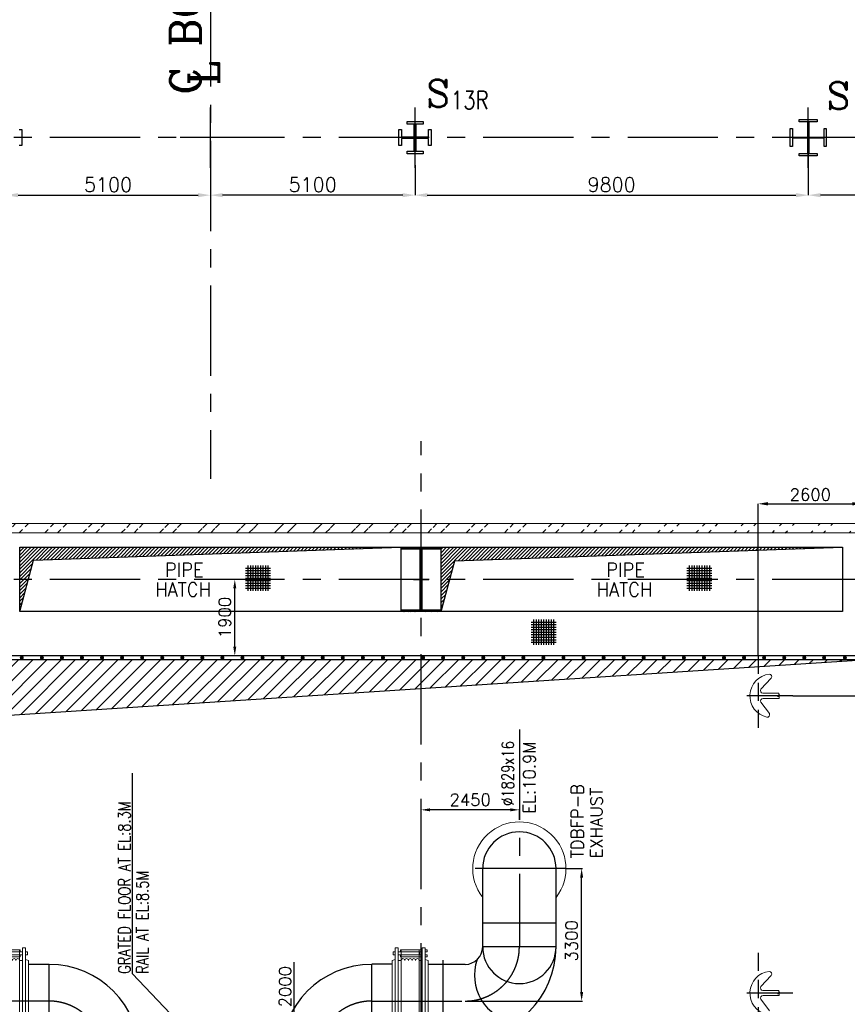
# Model space of a CAD drawing. Header units: inches. Extents: x 0 to 1544102, y 0 to 23144100.
# Tile 86 of 184: x 228834 to 249459, y 143504 to 168022. Entities that reach past the tile are written whole.
import ezdxf

# ---------------------------------------------------------------- set-up
doc = ezdxf.new("R2010")
doc.units = ezdxf.units.IN
doc.header["$LTSCALE"] = 1800
doc.header["$MEASUREMENT"] = 0
for name, pattern in [('CENTER', [2, 1.25, -0.25, 0.25, -0.25]), ('GTDASH', [12, 8, -4]), ('HIDDEN', [0.375, 0.25, -0.125])]:
    doc.linetypes.add(name, pattern=pattern)
doc.layers.get('0').update_dxf_attribs({"color": 253})
for name, color, linetype in [('1_01_STEEL_TIER1', 7, 'Continuous'), ('CEN', 2, 'CENTER'), ('CEN_1', 8, 'CENTER'), ('COL', 1, 'Continuous'), ('GRID', 251, 'CENTER'), ('OPENING', 40, 'Continuous'), ('PIPE', 5, 'Continuous'), ('STEEL', 231, 'Continuous')]:
    doc.layers.add(name, color=color, linetype=linetype)
for name, color, linetype, lineweight in [('DIM', 4, 'Continuous', 18), ('EQUIP', 8, 'Continuous', 9), ('TEXT', 3, 'Continuous', 18), ('WALL', 6, 'Continuous', 18)]:
    doc.layers.add(name, color=color, linetype=linetype, lineweight=lineweight)
doc.styles.add('C4', font='COMPLEX', dxfattribs={"width": 0.75, "height": 625})
doc.styles.add('ROMANC', font='ROMANC.SHX')
doc.styles.add('ROMANS', font='romans.shx')
doc.styles.add('S3', font='simplex.shx', dxfattribs={"width": 0.75, "height": 320})
doc.dimstyles.new('MAIN', dxfattribs={"dimtxt": 300, "dimasz": 225, "dimexe": 20, "dimexo": 20, "dimgap": 100, "dimtad": 1, "dimdec": 0, "dimzin": 0, "dimdsep": 46, "dimtxsty": 'ROMANS', "dimcen": 0.09, "dimclrd": 256, "dimclre": 9, "dimclrt": 256, "dimadec": 0, "dimazin": 0, "dimtfac": 1, "dimtdec": 0, "dimtofl": 0, "dimtmove": 0, "dimatfit": 3, "dimfxl": 0.18, "dimtolj": 1, "dimtzin": 0, "dimarcsym": 0})
doc.dimstyles.new('STANDARD1', dxfattribs={"dimtxt": 300, "dimasz": 250, "dimexe": 0, "dimexo": 0, "dimgap": 80, "dimtad": 1, "dimdec": 0, "dimzin": 0, "dimdsep": 46, "dimtxsty": 'ROMANS', "dimcen": 0, "dimclrd": 4, "dimclre": 4, "dimclrt": 4, "dimadec": 0, "dimazin": 0, "dimtfac": 0.09, "dimtdec": 0, "dimtix": 1, "dimtofl": 0, "dimtmove": 0, "dimatfit": 3, "dimfxl": 1, "dimtolj": 1, "dimtzin": 0, "dimarcsym": 0})
doc.dimstyles.new('USER175', dxfattribs={"dimscale": 175, "dimtxt": 2, "dimasz": 1.75, "dimexe": 0, "dimexo": 0, "dimgap": 0.5, "dimtad": 1, "dimdec": 0, "dimzin": 0, "dimdsep": 46, "dimtxsty": 'ROMANS', "dimcen": 0, "dimclrd": 4, "dimclre": 4, "dimclrt": 4, "dimadec": 0, "dimazin": 0, "dimtfac": 0.09, "dimtdec": 0, "dimtix": 1, "dimtofl": 0, "dimtmove": 0, "dimatfit": 3, "dimfxl": 1, "dimtolj": 1, "dimtzin": 0, "dimarcsym": 0})

# ---------------------------------------------------------------- blocks, each defined once
blk = doc.blocks.new('C-ROW COLUMN')
at = {"layer": 'COL'}
h = blk.add_hatch(dxfattribs=at)
h.set_pattern_fill('ANSI31', color=256, scale=200, style=0)
h.set_pattern_definition([(45, (-1315.907, -6.545), (-17.6776695, 17.6776695), [])])
h.paths.add_polyline_path([(77950, 120865), (76960, 120865), (76960, 120820), (77950, 120820)])
h.paths.add_polyline_path([(77478, 120820), (77433, 120820), (77433, 119310), (77478, 119310)])
h.paths.add_polyline_path([(77950, 119310), (76960, 119310), (76960, 119265), (77950, 119265)])
at = {"layer": 'CEN'}
for p, q in [((77455, 119265), (77455, 120865)), ((77264, 120065), (77647, 120065))]:
    blk.add_line(p, q, dxfattribs=at)
at = {"layer": 'COL'}
for points in [[(76960, 120865), (77950, 120865), (77950, 120820), (76960, 120820)], [(77433, 120820), (77478, 120820), (77478, 119310), (77433, 119310)], [(76960, 119310), (77950, 119310), (77950, 119265), (76960, 119265)]]:
    blk.add_lwpolyline(points, close=True, dxfattribs=at)
blk = doc.blocks.new('*D38')
at = {"layer": 'DIM', "color": 4, "lineweight": -2, "transparency": 16777216}
for p, q in [((235678, 143085), (235678, 144552)), ((235801, 143085), (235678, 143085)), ((235678, 141335), (235678, 142835)), ((235801, 141085), (235678, 141085))]:
    blk.add_line(p, q, dxfattribs=at)
at = {"layer": 'DIM', "color": 4, "transparency": 16777216}
for points in [[(235637, 142835), (235720, 142835), (235678, 143085)], [(235637, 141335), (235720, 141335), (235678, 141085)]]:
    blk.add_solid(points, dxfattribs=at)
at = {"layer": 'DIM', "color": 4, "transparency": 16777216, "insert": (235448, 143943), "char_height": 300, "attachment_point": 5, "rotation": 90, "style": 'ROMANS'}
blk.add_mtext('\\A1;2000', dxfattribs=at)
blk = doc.blocks.new('*D318')
at = {"layer": 'DIM', "color": 4, "lineweight": -2, "transparency": 16777216}
for p, q in [((233586, 164802), (233586, 163652)), ((228486, 164402), (228486, 163652)), ((228792, 163652), (233280, 163652))]:
    blk.add_line(p, q, dxfattribs=at)
at = {"layer": 'DIM', "color": 4, "transparency": 16777216}
for points in [[(228792, 163703), (228792, 163601), (228486, 163652)], [(233280, 163703), (233280, 163601), (233586, 163652)]]:
    blk.add_solid(points, dxfattribs=at)
at = {"layer": 'DIM', "color": 4, "transparency": 16777216, "insert": (231036, 163914), "char_height": 350, "attachment_point": 5, "style": 'ROMANS'}
blk.add_mtext('\\A1;5100', dxfattribs=at)
blk = doc.blocks.new('*D323')
at = {"layer": 'DIM', "color": 4, "lineweight": -2, "transparency": 16777216}
for p, q in [((233586, 164802), (233586, 163652)), ((238686, 164402), (238686, 163652)), ((238380, 163652), (233892, 163652))]:
    blk.add_line(p, q, dxfattribs=at)
at = {"layer": 'DIM', "color": 4, "transparency": 16777216}
for points in [[(233892, 163703), (233892, 163601), (233586, 163652)], [(238380, 163703), (238380, 163601), (238686, 163652)]]:
    blk.add_solid(points, dxfattribs=at)
at = {"layer": 'DIM', "color": 4, "transparency": 16777216, "insert": (236136, 163914), "char_height": 350, "attachment_point": 5, "style": 'ROMANS'}
blk.add_mtext('\\A1;5100', dxfattribs=at)
blk = doc.blocks.new('*D324')
at = {"layer": 'DIM', "color": 4, "lineweight": -2, "transparency": 16777216}
for p, q in [((248486, 165170), (248486, 163652)), ((238686, 164402), (238686, 163652)), ((238992, 163652), (248180, 163652))]:
    blk.add_line(p, q, dxfattribs=at)
at = {"layer": 'DIM', "color": 4, "transparency": 16777216}
for points in [[(238992, 163703), (238992, 163601), (238686, 163652)], [(248180, 163703), (248180, 163601), (248486, 163652)]]:
    blk.add_solid(points, dxfattribs=at)
at = {"layer": 'DIM', "color": 4, "transparency": 16777216, "insert": (243586, 163914), "char_height": 350, "attachment_point": 5, "style": 'ROMANS'}
blk.add_mtext('\\A1;9800', dxfattribs=at)
blk = doc.blocks.new('*D325')
at = {"layer": 'DIM', "color": 4, "lineweight": -2, "transparency": 16777216}
for p, q in [((248486, 165170), (248486, 163652)), ((260486, 164229), (260486, 163652)), ((260180, 163652), (248792, 163652))]:
    blk.add_line(p, q, dxfattribs=at)
at = {"layer": 'DIM', "color": 4, "transparency": 16777216}
for points in [[(248792, 163703), (248792, 163601), (248486, 163652)], [(260180, 163703), (260180, 163601), (260486, 163652)]]:
    blk.add_solid(points, dxfattribs=at)
at = {"layer": 'DIM', "color": 4, "transparency": 16777216, "insert": (254486, 163914), "char_height": 350, "attachment_point": 5, "style": 'ROMANS'}
blk.add_mtext('\\A1;12000', dxfattribs=at)
blk = doc.blocks.new('*D486')
at = {"layer": 'DIM', "color": 4, "lineweight": -2, "transparency": 16777216}
for p, q in [((140108, 98028), (140314, 98028)), ((140314, 95378), (140314, 97778)), ((137359, 95128), (140314, 95128))]:
    blk.add_line(p, q, dxfattribs=at)
at = {"layer": 'DIM', "color": 4, "transparency": 16777216}
for points in [[(140273, 97778), (140356, 97778), (140314, 98028)], [(140273, 95378), (140356, 95378), (140314, 95128)]]:
    blk.add_solid(points, dxfattribs=at)
at = {"layer": 'DIM', "color": 4, "transparency": 16777216, "insert": (140084, 96578), "char_height": 300, "attachment_point": 5, "rotation": 90, "style": 'ROMANS'}
blk.add_mtext('\\A1;2900', dxfattribs=at)
blk = doc.blocks.new('*D487')
at = {"layer": 'DIM', "color": 4, "lineweight": -2, "transparency": 16777216}
for p, q in [((136494, 96128), (136494, 99910)), ((136744, 99910), (138844, 99910)), ((139094, 99393), (139094, 99910))]:
    blk.add_line(p, q, dxfattribs=at)
at = {"layer": 'DIM', "color": 4, "transparency": 16777216}
for points in [[(136744, 99952), (136744, 99869), (136494, 99910)], [(138844, 99952), (138844, 99869), (139094, 99910)]]:
    blk.add_solid(points, dxfattribs=at)
at = {"layer": 'DIM', "color": 4, "transparency": 16777216, "insert": (137794, 100140), "char_height": 300, "attachment_point": 5, "style": 'ROMANS'}
blk.add_mtext('\\A1;2600', dxfattribs=at)
blk = doc.blocks.new('A$C488D3A92')
at = {"layer": 'DIM', "color": 1}
for p, q in [((-1075, 1225), (-1075, 1275)), ((-1075, 1275), (-1025, 1275)), ((-1025, 0), (-1025, 1325)), ((-1025, 1325), (-950, 1325)), ((-950, 0), (-950, 1325)), ((-950, 1275), (-360, 1275)), ((-360, 1225), (-360, 1275)), ((-1100, 1013), (-1025, 1032)), ((-1100, 0), (-1100, 1013)), ((-1075, 1225), (-1025, 1225)), ((-1075, 1100), (-1075, 1150)), ((-1075, 1150), (-1025, 1150)), ((-1075, 1100), (-1025, 1100)), ((-950, 1225), (-360, 1225)), ((-950, 1150), (-725, 1150)), ((-950, 1100), (-725, 1100)), ((-950, 1013), (-725, 1013)), ((-875, 0), (-875, 1013)), ((-725, 0), (-725, 1225)), ((-375, 0), (-375, 1225)), ((-375, 1013), (-50, 1013)), ((-125, 150), (-125, 1013)), ((-50, 0), (-50, 1150)), ((-50, 1150), (25, 1150)), ((25, 0), (25, 1150)), ((100, 1013), (25, 1032)), ((100, 0), (100, 1013)), ((-1100, 0), (-1100, -1013)), ((-1025, 0), (-1025, -1325)), ((-950, 0), (-950, -1325)), ((-875, 0), (-875, -1013)), ((-725, 150), (-50, 150)), ((-725, 0), (-725, -1225)), ((-375, 0), (-375, -1225)), ((-50, 0), (-50, -1150)), ((25, 0), (25, -1150)), ((100, 0), (100, -1013)), ((-725, -150), (-50, -150)), ((-125, -150), (-125, -1013)), ((-1100, -1013), (-1025, -1032)), ((-1075, -1100), (-1075, -1150)), ((-1075, -1100), (-1025, -1100)), ((-1075, -1150), (-1025, -1150)), ((-1075, -1225), (-1075, -1275)), ((-1075, -1225), (-1025, -1225)), ((-950, -1013), (-725, -1013)), ((-950, -1100), (-725, -1100)), ((-950, -1150), (-725, -1150)), ((-950, -1225), (-360, -1225)), ((-375, -1013), (-50, -1013)), ((-360, -1225), (-360, -1275)), ((-50, -1150), (25, -1150)), ((100, -1013), (25, -1032)), ((-1075, -1275), (-1025, -1275)), ((-1025, -1325), (-950, -1325)), ((-950, -1275), (-360, -1275))]:
    blk.add_line(p, q, dxfattribs=at)
at = {"layer": 'DIM', "color": 2}
blk.add_line((-1100, 0), (100, 0), dxfattribs=at)
at = {"layer": 'DIM', "color": 1}
for radius in [100, 50]:
    blk.add_circle((-550, 0), radius, dxfattribs=at)
blk = doc.blocks.new('A$C75F90098')
at = {"layer": 'CEN'}
for p, q in [((0, 947), (0, 33)), ((1645, 490), (-1120, 490))]:
    blk.add_line(p, q, dxfattribs=at)
at = {"layer": 'TEXT', "color": 1}
for p, q in [((1172, 990), (1251, 990)), ((1172, 990), (1172, 190)), ((1438, 990), (1251, 990)), ((1438, 190), (1438, 990)), ((-1120, 640), (-1120, 340)), ((-915, 640), (-1120, 640)), ((1045, 650), (1172, 650)), ((1499, 650), (1438, 650)), ((-915, 340), (-1120, 340)), ((1045, 330), (1172, 330)), ((1503, 334), (1438, 334)), ((1172, 190), (1231, 190)), ((1231, 190), (1438, 190))]:
    blk.add_line(p, q, dxfattribs=at)
at = {"layer": 'TEXT', "color": 1, "flags": 128}
for points in [[(1251, 1244), (1105, 1244), (1095, 1241), (1088, 1234), (1085, 1224), (1088, 1214), (1095, 1207), (1105, 1204), (1251, 1204)], [(1251, 1244), (1266, 1244)], [(1266, 1244), (1505, 1244), (1515, 1241), (1522, 1234), (1525, 1224), (1522, 1214), (1515, 1207), (1505, 1204), (1266, 1204)], [(1251, 1204), (1266, 1204)], [(1272, 990), (1272, 1204)], [(1338, 990), (1338, 1204)], [(-397, 947), (-915, 947), (-54, 515), (-55, 513), (-60, 490), (-55, 467), (-54, 465), (-915, 33), (914, 33), (171, 410), (900, 410)], [(900, 570), (171, 570), (914, 947), (-397, 947)], [(1045, 223), (1045, 757), (927, 757), (927, 223), (1045, 223)], [(-53, 515), (-53, 515), (-54, 515)], [(13, 515), (11, 515), (6, 515), (0, 515), (-6, 515), (-11, 515), (-16, 515), (-22, 515), (-23, 515), (-27, 515), (-31, 515), (-35, 515), (-40, 515), (-42, 515), (-43, 515), (-46, 515), (-47, 515), (-48, 515), (-50, 515), (-52, 515)], [(171, 570), (164, 567), (160, 566), (151, 562), (135, 556), (130, 555), (117, 550), (100, 544), (86, 540), (77, 537), (73, 536), (60, 532), (50, 530), (40, 528), (31, 526), (23, 525), (15, 524), (13, 524), (13, 456), (15, 456), (23, 455), (31, 454), (40, 452), (50, 450), (60, 448), (73, 444), (77, 443), (86, 440), (100, 436), (117, 430), (130, 425), (135, 424), (151, 418), (160, 414), (164, 413), (171, 410)], [(927, 330), (900, 330), (900, 650), (927, 650)], [(1499, 650), (1503, 646)], [(1503, 646), (1499, 650)], [(1504, 646), (1517, 635), (1519, 634), (1538, 619), (1545, 615), (1565, 599), (1589, 590), (1598, 584), (1632, 577), (1645, 579)], [(1578, 594), (1565, 599), (1545, 615), (1538, 619), (1519, 634), (1517, 635), (1504, 646)], [(1645, 401), (1645, 579), (1645, 401), (1632, 403), (1598, 396), (1589, 390), (1565, 381), (1545, 365), (1538, 361), (1519, 346), (1517, 345), (1504, 334)], [(1578, 386), (1589, 390), (1598, 396), (1632, 403), (1645, 401), (1645, 579), (1632, 577), (1598, 584), (1589, 590), (1578, 594)], [(-54, 465), (-53, 465), (-53, 465)], [(-52, 465), (-50, 465), (-48, 465), (-47, 465), (-46, 465), (-43, 465), (-42, 465), (-40, 465), (-35, 465), (-31, 465), (-27, 465), (-23, 465), (-22, 465), (-16, 465), (-11, 465), (-6, 465), (0, 465), (6, 465), (11, 465), (13, 465)], [(1503, 334), (1499, 330)], [(1499, 330), (1503, 334)], [(1504, 334), (1517, 345), (1519, 346), (1538, 361), (1545, 365), (1565, 381), (1578, 386)]]:
    blk.add_lwpolyline(points, dxfattribs=at)
at = {"layer": 'TEXT', "color": 1, "linetype": 'GTDASH', "flags": 128}
for points in [[(1344, 1204), (1105, 1204), (1115, 1207), (1122, 1214), (1125, 1224), (1122, 1234), (1115, 1241), (1105, 1244), (1505, 1244), (1495, 1241), (1488, 1234), (1485, 1224), (1488, 1214), (1495, 1207), (1505, 1204), (1344, 1204)], [(1438, 990), (1172, 990)], [(1272, 1204), (1272, 1224), (1338, 1224), (1338, 1204)], [(1338, 1224), (1272, 1224)], [(1338, 990), (1338, 898), (1272, 898), (1272, 990)], [(1045, 757), (1045, 223), (927, 223), (927, 757), (1045, 757)], [(1338, 898), (1272, 898)], [(-54, 515), (-53, 515), (-53, 515)], [(-52, 515), (-50, 515), (-48, 515), (-47, 515), (-46, 515), (-43, 515), (-42, 515), (-40, 515), (-35, 515), (-31, 515), (-27, 515), (-23, 515), (-22, 515), (-16, 515), (-11, 515), (-6, 515), (0, 515), (6, 515), (11, 515), (13, 515), (13, 524)], [(13, 515), (13, 465), (11, 465), (6, 465), (0, 465), (-6, 465), (-11, 465), (-16, 465), (-22, 465), (-23, 465), (-27, 465), (-31, 465), (-35, 465), (-40, 465), (-42, 465), (-43, 465), (-46, 465), (-47, 465), (-48, 465), (-50, 465), (-52, 465)], [(13, 465), (13, 456), (13, 524), (15, 524), (23, 525), (31, 526), (40, 528), (50, 530), (60, 532), (73, 536), (77, 537), (86, 540), (100, 544), (117, 550), (130, 555), (135, 556), (151, 562), (160, 566), (164, 567), (171, 570)], [(900, 650), (900, 330)], [(900, 570), (900, 410)], [(900, 410), (900, 570)], [(927, 330), (927, 650)], [(927, 650), (927, 330)], [(1045, 650), (1045, 330)], [(1045, 330), (1045, 650)], [(1645, 401), (1645, 579)], [(-53, 465), (-53, 465), (-54, 465)], [(171, 410), (164, 413), (160, 414), (151, 418), (135, 424), (130, 425), (117, 430), (100, 436), (86, 440), (77, 443), (73, 444), (60, 448), (50, 450), (40, 452), (31, 454), (23, 455), (15, 456), (13, 456)], [(1172, 190), (1438, 190)]]:
    blk.add_lwpolyline(points, dxfattribs=at)
at = {"layer": 'TEXT', "color": 1, "flags": 128}
blk.add_lwpolyline([(-915, 33), (914, 33), (914, 947), (-915, 947)], close=True, dxfattribs=at)
blk = doc.blocks.new('A$C57677B11')
at = {"layer": 'DIM', "color": 1}
for p, q in [((-875, 1225), (-875, 1275)), ((-875, 1275), (-825, 1275)), ((-825, 1325), (-750, 1325)), ((-825, 0), (-825, 1325)), ((-750, 0), (-750, 1325)), ((-750, 1275), (-210, 1275)), ((-675, 1013), (-675, 1275)), ((-225, 1013), (-225, 1275)), ((-210, 1225), (-210, 1275)), ((-150, 1325), (-75, 1325)), ((-150, 0), (-150, 1325)), ((-75, 0), (-75, 1325)), ((-900, 1013), (-825, 1032)), ((-900, 0), (-900, 1013)), ((-875, 1225), (-825, 1225)), ((-875, 1100), (-875, 1150)), ((-875, 1150), (-825, 1150)), ((-875, 1100), (-825, 1100)), ((-750, 1225), (-150, 1225)), ((-750, 1150), (-150, 1150)), ((-750, 1100), (-210, 1100)), ((-750, 1013), (-675, 1013)), ((-685, 1150), (-685, 1225)), ((-675, 0), (-675, 1013)), ((-225, 1013), (-150, 1013)), ((-225, 0), (-225, 1013)), ((-210, 1100), (-210, 1150)), ((-75, 1225), (-25, 1225)), ((-75, 1150), (-25, 1150)), ((0, 1013), (-75, 1032)), ((-25, 1150), (-25, 1225)), ((0, 0), (0, 1013)), ((-900, 0), (-900, -1013)), ((-825, 0), (-825, -1325)), ((-750, 0), (-750, -1325)), ((-675, 0), (-675, -1013)), ((-225, 0), (-225, -1013)), ((-150, 0), (-150, -1325)), ((-75, 0), (-75, -1325)), ((0, 0), (0, -1013)), ((-900, -1013), (-825, -1032)), ((-875, -1100), (-875, -1150)), ((-875, -1100), (-825, -1100)), ((-875, -1150), (-825, -1150)), ((-875, -1225), (-875, -1275)), ((-875, -1225), (-825, -1225)), ((-750, -1013), (-675, -1013)), ((-750, -1100), (-210, -1100)), ((-750, -1150), (-150, -1150)), ((-750, -1225), (-150, -1225)), ((-685, -1150), (-685, -1225)), ((-675, -1013), (-675, -1275)), ((-225, -1013), (-150, -1013)), ((-225, -1013), (-225, -1275)), ((-210, -1100), (-210, -1150)), ((-210, -1225), (-210, -1275)), ((0, -1013), (-75, -1032)), ((-75, -1150), (-25, -1150)), ((-75, -1225), (-25, -1225)), ((-25, -1150), (-25, -1225)), ((-875, -1275), (-825, -1275)), ((-825, -1325), (-750, -1325)), ((-750, -1275), (-210, -1275)), ((-150, -1325), (-75, -1325))]:
    blk.add_line(p, q, dxfattribs=at)
at = {"layer": 'DIM', "color": 2}
blk.add_line((-900, 0), (0, 0), dxfattribs=at)
at = {"layer": 'DIM', "color": 1}
for centre, start, end in [((-630, 1013), 0, 180), ((-540, 1013), 0, 180), ((-450, 1013), 0, 180), ((-360, 1013), 0, 180), ((-270, 1013), 0, 180), ((-630, -1013), 180, 0), ((-540, -1013), 180, 0), ((-450, -1013), 180, 0), ((-360, -1013), 180, 0), ((-270, -1013), 180, 0)]:
    blk.add_arc(centre, 45, start, end, dxfattribs=at)
blk = doc.blocks.new('A$C666C458F')
at = {"layer": 'CEN'}
for p, q in [((7700, 25265), (7700, 19850)), ((-7700, 23163), (-7700, 19850)), ((-8847, 21800), (-6422, 21800)), ((8847, 21800), (6422, 21800)), ((-5795, 19520), (-5795, 17480)), ((5795, 19520), (5795, 17480)), ((-4020, 18500), (-6350, 18500)), ((4020, 18500), (6350, 18500)), ((-2670, 7260), (-2670, 17150)), ((2670, 7260), (2670, 17150)), ((-2409, 11080), (-2931, 11080)), ((2409, 11080), (2931, 11080)), ((2430, 11080), (2993, 11080)), ((-1756, 8132), (-3585, 8132)), ((3584, 8132), (1755, 8132)), ((-1756, 7528), (-3585, 7528)), ((3584, 7528), (1755, 7528))]:
    blk.add_line(p, q, dxfattribs=at)
for centre, start, end in [((-6350, 19850), 180, 270), ((6350, 19850), 270, 0), ((-4020, 17150), 0, 90), ((4020, 17150), 90, 180)]:
    blk.add_arc(centre, 1350, start, end, dxfattribs=at)
at = {"layer": 'CEN_1'}
for p, q in [((-7700, 20911), (-7700, 23030)), ((-2302, 11330), (-4029, 11330)), ((2302, 11330), (4029, 11330))]:
    blk.add_line(p, q, dxfattribs=at)
at = {"layer": 'DIM', "color": 1}
for p, q in [((-3770, 11680), (-3870, 11680)), ((-3870, 11680), (-3870, 10980)), ((-3820, 11680), (-3820, 10980)), ((-3770, 11680), (-3770, 10980)), ((-3585, 11584), (-3770, 11584)), ((3584, 11584), (3770, 11584)), ((3770, 11680), (3870, 11680)), ((3770, 11680), (3770, 10980)), ((3820, 11680), (3820, 10980)), ((3870, 11680), (3870, 10980)), ((-3585, 11076), (-3770, 11076)), ((3584, 11076), (3770, 11076)), ((-3770, 10980), (-3870, 10980)), ((3770, 10980), (3870, 10980))]:
    blk.add_line(p, q, dxfattribs=at)
for centre, radius in [((-2670, 11080), 203), ((2670, 11080), 203), ((2670, 11080), 203), ((-2670, 11080), 150), ((2670, 11080), 150), ((2670, 11080), 150)]:
    blk.add_circle(centre, radius, dxfattribs=at)
for centre in [(-7700, 21800), (7700, 21800)]:
    blk.add_arc(centre, 1162, 321.8751, 218.1249, dxfattribs=at)
at = {"layer": 'PIPE'}
for p, q in [((-8614, 19850), (-8614, 21800)), ((-6785, 19850), (-6785, 21800)), ((6786, 19850), (6786, 21800)), ((8615, 19850), (8615, 21800)), ((-8614, 20450), (-6785, 20450)), ((6786, 20450), (8615, 20450)), ((-6785, 19850), (-8614, 19850)), ((8615, 19850), (6786, 19850)), ((-5430, 19415), (-6350, 19415)), ((-4530, 19415), (-4020, 19415)), ((-4020, 17586), (-4020, 19415)), ((4520, 19415), (4020, 19415)), ((4020, 17586), (4020, 19415)), ((5430, 19415), (6350, 19415)), ((-5430, 17586), (-6350, 17586)), ((-4530, 17586), (-4020, 17586)), ((4520, 17586), (4020, 17586)), ((5430, 17586), (6350, 17586)), ((-3585, 17150), (-1756, 17150)), ((-3585, 15230), (-3585, 17150)), ((-1756, 15230), (-1756, 17150)), ((3584, 17150), (1755, 17150)), ((1755, 15230), (1755, 17150)), ((3584, 15230), (3584, 17150)), ((-3585, 14130), (-3585, 15030)), ((-1756, 14130), (-1756, 15030)), ((1755, 14130), (1755, 15030)), ((3584, 14130), (3584, 15030)), ((-3585, 10314), (-3585, 12930)), ((-1756, 10314), (-1756, 12930)), ((1755, 10314), (1755, 12930)), ((3584, 10314), (3584, 12930)), ((-3585, 7260), (-3585, 9400)), ((-1756, 7260), (-1756, 9400)), ((1755, 7260), (1755, 9400)), ((3584, 7260), (3584, 9400)), ((-1756, 8400), (-3585, 8400)), ((3584, 8400), (1755, 8400)), ((-3585, 7260), (-1756, 7260)), ((3584, 7260), (1755, 7260))]:
    blk.add_line(p, q, dxfattribs=at)
for centre, radius, start, end in [((-7700, 21800), 914, 0, 180), ((7700, 21800), 914, 0, 180), ((-6350, 19850), 2264, 180, 270), ((-7700, 19850), 914, 180, 0), ((-6350, 19850), 436, 180, 270), ((6350, 19850), 436, 270, 0), ((6350, 19850), 2264, 270, 0), ((7700, 19850), 914, 180, 0), ((-7762, 19143), 1196, 278.0287, 17.9009), ((-4020, 17150), 2264, 0, 90), ((4020, 17150), 2264, 90, 180), ((7762, 19143), 1181, 160.821, 261.3566), ((-4020, 17150), 436, 0, 90), ((4020, 17150), 436, 90, 180), ((-2670, 9781), 1886, 240.9922, 299.0078), ((2670, 9781), 1886, 240.9922, 299.0078), ((-2670, 9480), 1886, 240.9922, 299.0078), ((2670, 9480), 1886, 240.9922, 299.0078)]:
    blk.add_arc(centre, radius, start, end, dxfattribs=at)
at = {"layer": 'DIM'}
for name, p in [('A$C57677B11', (-4530, 18500)), ('A$C75F90098', (2670, 9367))]:
    blk.add_blockref(name, p, dxfattribs=at)
at = {"layer": 'DIM', "xscale": -1}
for name, p in [('A$C57677B11', (4530, 18500)), ('A$C75F90098', (-2670, 9367))]:
    blk.add_blockref(name, p, dxfattribs=at)
at = {"layer": 'DIM', "rotation": 270}
for p in [(-2670, 15130), (-2670, 13030)]:
    blk.add_blockref('A$C488D3A92', p, dxfattribs=at)
at = {"layer": 'DIM', "xscale": -1, "rotation": 90}
for p in [(2670, 15130), (2670, 13030)]:
    blk.add_blockref('A$C488D3A92', p, dxfattribs=at)
at = {"layer": 'TEXT', "style": 'ROMANS', "width": 0.8}
for p in [(7560, 23360), (-7294, 19915)]:
    blk.add_text('%%C1829x16', height=300, rotation=90, dxfattribs=at).set_placement(p)
at = {"layer": 'TEXT', "style": 'ROMANS'}
for s, p in [('EXHAUST', (9772, 22055)), ('TDBFP-B ', (9295, 22055)), ('TDBFP-A ', (-9636, 21006)), ('EXHAUST', (-9171, 21006))]:
    blk.add_text(s, height=300, rotation=90, dxfattribs=at).set_placement(p)
at = {"layer": 'TEXT', "char_height": 300, "attachment_point": 6, "rotation": 90, "style": 'ROMANS'}
for insert in [(7949, 24969), (-7949, 21718)]:
    blk.add_mtext('\\A1;EL:10.9M', dxfattribs=dict(at, insert=insert))
blk = doc.blocks.new('*D353')
at = {"layer": 'DIM', "color": 9, "lineweight": -2, "transparency": 16777216}
for p, q in [((238836, 148101), (238836, 148367)), ((241286, 148101), (241286, 148367))]:
    blk.add_line(p, q, dxfattribs=at)
at = {"layer": 'DIM', "lineweight": -2, "transparency": 16777216}
blk.add_line((241061, 148347), (239061, 148347), dxfattribs=at)
at = {"layer": 'DIM', "transparency": 16777216}
for points in [[(239061, 148384), (239061, 148309), (238836, 148347)], [(241061, 148384), (241061, 148309), (241286, 148347)]]:
    blk.add_solid(points, dxfattribs=at)
at = {"layer": 'DIM', "transparency": 16777216, "insert": (240061, 148597), "char_height": 300, "attachment_point": 5, "style": 'ROMANS'}
blk.add_mtext('\\A1;2450', dxfattribs=at)
blk = doc.blocks.new('*D354')
at = {"layer": 'DIM', "color": 9, "lineweight": -2, "transparency": 16777216}
for p, q in [((242453, 146885), (242858, 146885)), ((239956, 143585), (242858, 143585))]:
    blk.add_line(p, q, dxfattribs=at)
at = {"layer": 'DIM', "lineweight": -2, "transparency": 16777216}
blk.add_line((242838, 143810), (242838, 146660), dxfattribs=at)
at = {"layer": 'DIM', "transparency": 16777216}
for points in [[(242801, 146660), (242876, 146660), (242838, 146885)], [(242801, 143810), (242876, 143810), (242838, 143585)]]:
    blk.add_solid(points, dxfattribs=at)
at = {"layer": 'DIM', "transparency": 16777216, "insert": (242588, 145085), "char_height": 300, "attachment_point": 5, "rotation": 90, "style": 'ROMANS'}
blk.add_mtext('\\A1;3300', dxfattribs=at)
blk = doc.blocks.new('*D355')
at = {"layer": 'DIM', "color": 9, "lineweight": -2, "transparency": 16777216}
for p, q in [((234268, 154085), (234195, 154085)), ((234796, 152185), (234195, 152185))]:
    blk.add_line(p, q, dxfattribs=at)
at = {"layer": 'DIM', "lineweight": -2, "transparency": 16777216}
blk.add_line((234195, 152410), (234195, 153860), dxfattribs=at)
at = {"layer": 'DIM', "transparency": 16777216}
for points in [[(234157, 153860), (234232, 153860), (234195, 154085)], [(234157, 152410), (234232, 152410), (234195, 152185)]]:
    blk.add_solid(points, dxfattribs=at)
at = {"layer": 'DIM', "transparency": 16777216, "insert": (233945, 153135), "char_height": 300, "attachment_point": 5, "rotation": 90, "style": 'ROMANS'}
blk.add_mtext('\\A1;1900', dxfattribs=at)
blk = doc.blocks.new('TDBFP CRANE HOOK POSITIONS')
at = {"layer": 'CEN', "linetype": 'HIDDEN'}
for p, q in [((136493.8, 96127.6), (136493.8, 94127.6)), ((136493.8, 88727.6), (136493.8, 86727.6))]:
    blk.add_line(p, q, dxfattribs=at)
at = {"layer": 'CEN'}
for points in [[(137358.5, 95127.6), (136213.5, 95127.6)], [(137358.5, 87727.6), (136213.5, 87727.6)]]:
    blk.add_lwpolyline(points, dxfattribs=at)
at = {"layer": 'EQUIP'}
for points in [[(136769.2, 95667.2, 0.83665), (136709, 94595.2)], [(136822.3, 95567.6, 0.593417), (136769.2, 95667.2)], [(136561.2, 95291.4, 0.575065), (136611.3, 95191.8)], [(136616.1, 95063.4, 0.52945), (136561.4, 94972.7)], [(136709, 94595.2, 0.590638), (136773.8, 94685)], [(136769.2, 88267.2, 0.83665), (136709, 87195.2)], [(136822.3, 88167.6, 0.593417), (136769.2, 88267.2)], [(136561.2, 87891.4, 0.575065), (136611.3, 87791.8)], [(136616.1, 87663.4, 0.52945), (136561.4, 87572.7)]]:
    blk.add_lwpolyline(points, format="xyb", dxfattribs=at)
for points in [[(136822.3, 95567.6), (136561.2, 95291.4)], [(137014.1, 95191.8), (136611.3, 95191.8)], [(137037.8, 95149.5), (136979.9, 95110.3)], [(137014.1, 95191.8), (137014.1, 95149.5)], [(137014.1, 95149.5), (137037.8, 95149.5)], [(136773.8, 94685), (136561.4, 94972.7)], [(137016.8, 95063.4), (136616.1, 95063.4)], [(136979.9, 95110.3), (137016.8, 95110.3)], [(137016.8, 95110.3), (137016.8, 95063.4)], [(136822.3, 88167.6), (136561.2, 87891.4)], [(137014.1, 87791.8), (136611.3, 87791.8)], [(137014.1, 87791.8), (137014.1, 87749.5)], [(136773.8, 87285), (136561.4, 87572.7)], [(137016.8, 87663.4), (136616.1, 87663.4)], [(137037.8, 87749.5), (136979.9, 87710.3)], [(136979.9, 87710.3), (137016.8, 87710.3)], [(137014.1, 87749.5), (137037.8, 87749.5)], [(137016.8, 87710.3), (137016.8, 87663.4)]]:
    blk.add_lwpolyline(points, dxfattribs=at)
at = {"layer": 'DIM'}
dim = blk.add_linear_dim(base=(139093.8, 99910.4), p1=(136493.8, 96127.6), p2=(139093.8, 99392.6), angle=180, dimstyle='STANDARD1', dxfattribs=at)
dim.commit()
dim.dimension.update_dxf_attribs({"geometry": '*D487', "text_midpoint": (137793.8, 100140.4)})
dim = blk.add_linear_dim(base=(140314.5, 98027.6), p1=(137358.5, 95127.6), p2=(140108.2, 98027.6), angle=90, dimstyle='STANDARD1', dxfattribs=at)
dim.commit()
dim.dimension.update_dxf_attribs({"geometry": '*D486', "text_midpoint": (140314.5, 96577.6), "dimtype": 160})

msp = doc.modelspace()

# ---------------------------------------------------------------- hatches: boundary and pattern name
h = msp.add_hatch()
h.set_pattern_fill('ANSI32', color=256, scale=1800, style=0)
h.set_pattern_definition([(45, (0, -1662.84), (-477.2971, 477.2971), []), (45, (318.2, -1662.84), (-477.2971, 477.2971), [])])
edge = h.paths.add_edge_path()
edge.add_line((212686.2, 155474.89), (258486.2, 155474.89))
edge.add_line((212686.2, 155244.89), (258486.2, 155244.89))
at = {"layer": 'OPENING'}
h = msp.add_hatch(dxfattribs=at)
h.set_pattern_fill('ANSI31', color=8, scale=500, style=0)
h.set_pattern_definition([(45, (-278150.27, 56057.26), (-44.194174, 44.194174), [])])
h.paths.add_polyline_path([(238336.2, 154884.89), (228836.2, 154884.89), (228836.2, 154084.89), (229050.56, 154084.89), (229179.24, 154565.12)])
h.paths.add_polyline_path([(229050.56, 154084.89), (228836.2, 154084.89), (228836.2, 153284.89)])
h = msp.add_hatch(dxfattribs=at)
h.set_pattern_fill('ANSI31', color=8, scale=500, style=0)
h.set_pattern_definition([(45, (-234650.27, 56057.26), (-44.194174, 44.194174), [])])
h.paths.add_polyline_path([(249336.2, 154884.89), (239336.2, 154884.89), (239336.2, 154084.89), (239550.56, 154084.89), (239674.51, 154547.5)])
h.paths.add_polyline_path([(239550.56, 154084.89), (239336.2, 154084.89), (239336.2, 153284.89)])
h = msp.add_hatch(dxfattribs=at)
h.set_pattern_fill('ANSI31', color=8, scale=2000, style=0)
h.paths.add_polyline_path([(228336.2, 152084.89), (217336.2, 152084.89), (217336.2, 142084.89), (219215.22, 150097.5), (228336.2, 150689.48)])
h.paths.add_polyline_path([(238836.2, 152084.89), (228336.2, 152084.89), (228336.2, 150689.48), (238836.33, 151370.97)])
h.paths.add_polyline_path([(249836.2, 152084.89), (238836.2, 152084.89), (238836.33, 151370.97)])

# ---------------------------------------------------------------- linework, layer by layer
at = {"layer": '1_01_STEEL_TIER1', "color": 1}
for points in [[(248261.21, 164690.88), (248473.71, 164690.88), (248473.71, 165072.37), (248092.21, 165072.37), (248092.21, 164859.88), (248036.21, 164859.88), (248036.21, 165309.88), (248092.21, 165309.88), (248092.21, 165097.37), (248473.71, 165097.37), (248473.71, 165478.87), (248261.21, 165478.87), (248261.21, 165534.88), (248711.21, 165534.88), (248711.21, 165478.87), (248498.71, 165478.87), (248498.71, 165097.37), (248880.21, 165097.37), (248880.21, 165309.88), (248936.21, 165309.88), (248936.21, 164859.88), (248880.21, 164859.88), (248880.21, 165072.37), (248498.71, 165072.37), (248498.71, 164690.88), (248711.21, 164690.88), (248711.21, 164634.88), (248261.21, 164634.88)], [(238886.21, 164684.88), (238486.21, 164684.88), (238486.21, 164747.88), (238666.21, 164747.88), (238666.21, 165064.88), (238349.21, 165064.88), (238349.21, 164884.88), (238286.21, 164884.88), (238286.21, 165284.88), (238349.21, 165284.88), (238349.21, 165104.88), (238666.21, 165104.88), (238666.21, 165421.88), (238486.21, 165421.88), (238486.21, 165484.88), (238886.21, 165484.88), (238886.21, 165421.88), (238706.21, 165421.88), (238706.21, 165104.88), (239023.21, 165104.88), (239023.21, 165284.88), (239086.21, 165284.88), (239086.21, 164884.88), (239023.21, 164884.88), (239023.21, 165064.88), (238706.21, 165064.88), (238706.21, 164747.88), (238886.21, 164747.88)]]:
    msp.add_lwpolyline(points, close=True, dxfattribs=at)
msp.add_lwpolyline([(228823.21, 165284.88), (228886.21, 165284.88), (228886.21, 164884.88), (228823.21, 164884.88)], dxfattribs=at)
at = {"layer": 'CEN'}
for p, q in [((233586.2, 164334.89), (233586.2, 165834.89)), ((238686.2, 164334.89), (238686.2, 165834.89)), ((248486.2, 164334.89), (248486.2, 165834.89)), ((234336.2, 165084.89), (232836.2, 165084.89))]:
    msp.add_line(p, q, dxfattribs=at)
at = {"layer": 'GRID'}
for p, q in [((233586.2, 201004.18), (233586.2, 156588.27)), ((278636.2, 165084.89), (143536.2, 165084.89)), ((238836.2, 103174.13), (238836.2, 157528.8)), ((278636.2, 154084.89), (143536.2, 154084.89))]:
    msp.add_line(p, q, dxfattribs=at)
at = {"layer": 'OPENING'}
for points in [[(228836.2, 154884.89), (238336.2, 154884.89), (238336.2, 153284.89), (228836.2, 153284.89)], [(239336.2, 154884.89), (249336.2, 154884.89), (249336.2, 153284.89), (239336.2, 153284.89)], [(217236.2, 141984.89), (249936.2, 141984.89), (249936.2, 152184.89), (217236.2, 152184.89)], [(217336.2, 142084.89), (249836.2, 142084.89), (249836.2, 152084.89), (217336.2, 152084.89)]]:
    msp.add_lwpolyline(points, close=True, dxfattribs=at)
for points in [[(228836.2, 153284.89), (229179.24, 154565.12), (238336.2, 154884.89)], [(239336.2, 153284.89), (239674.51, 154547.5), (249336.2, 154884.89)], [(217336.2, 142084.89), (219215.22, 150097.5), (249836.2, 152084.89)]]:
    msp.add_lwpolyline(points, dxfattribs=at)
at = {"layer": 'OPENING', "const_width": 50}
for points in [[(228861.2, 152134.89, 1), (228911.2, 152134.89, 1)], [(229361.2, 152134.89, 1), (229411.2, 152134.89, 1)], [(229861.2, 152134.89, 1), (229911.2, 152134.89, 1)], [(230361.2, 152134.89, 1), (230411.2, 152134.89, 1)], [(230861.2, 152134.89, 1), (230911.2, 152134.89, 1)], [(231361.2, 152134.89, 1), (231411.2, 152134.89, 1)], [(231861.2, 152134.89, 1), (231911.2, 152134.89, 1)], [(232361.2, 152134.89, 1), (232411.2, 152134.89, 1)], [(232861.2, 152134.89, 1), (232911.2, 152134.89, 1)], [(233361.2, 152134.89, 1), (233411.2, 152134.89, 1)], [(233861.2, 152134.89, 1), (233911.2, 152134.89, 1)], [(234361.2, 152134.89, 1), (234411.2, 152134.89, 1)], [(234861.2, 152134.89, 1), (234911.2, 152134.89, 1)], [(235361.2, 152134.89, 1), (235411.2, 152134.89, 1)], [(235861.2, 152134.89, 1), (235911.2, 152134.89, 1)], [(236361.2, 152134.89, 1), (236411.2, 152134.89, 1)], [(236861.2, 152134.89, 1), (236911.2, 152134.89, 1)], [(237361.2, 152134.89, 1), (237411.2, 152134.89, 1)], [(237861.2, 152134.89, 1), (237911.2, 152134.89, 1)], [(238361.2, 152134.89, 1), (238411.2, 152134.89, 1)], [(238861.2, 152134.89, 1), (238911.2, 152134.89, 1)], [(239361.2, 152134.89, 1), (239411.2, 152134.89, 1)], [(239861.2, 152134.89, 1), (239911.2, 152134.89, 1)], [(240361.2, 152134.89, 1), (240411.2, 152134.89, 1)], [(240861.2, 152134.89, 1), (240911.2, 152134.89, 1)], [(241361.2, 152134.89, 1), (241411.2, 152134.89, 1)], [(241861.2, 152134.89, 1), (241911.2, 152134.89, 1)], [(242361.2, 152134.89, 1), (242411.2, 152134.89, 1)], [(242861.2, 152134.89, 1), (242911.2, 152134.89, 1)], [(243361.2, 152134.89, 1), (243411.2, 152134.89, 1)], [(243861.2, 152134.89, 1), (243911.2, 152134.89, 1)], [(244361.2, 152134.89, 1), (244411.2, 152134.89, 1)], [(244861.2, 152134.89, 1), (244911.2, 152134.89, 1)], [(245361.2, 152134.89, 1), (245411.2, 152134.89, 1)], [(245861.2, 152134.89, 1), (245911.2, 152134.89, 1)], [(246361.2, 152134.89, 1), (246411.2, 152134.89, 1)], [(246861.2, 152134.89, 1), (246911.2, 152134.89, 1)], [(247361.2, 152134.89, 1), (247411.2, 152134.89, 1)], [(247861.2, 152134.89, 1), (247911.2, 152134.89, 1)], [(248361.2, 152134.89, 1), (248411.2, 152134.89, 1)], [(248856.61, 152134.89, 1), (248906.61, 152134.89, 1)], [(249373.2, 152134.89, 1), (249423.2, 152134.89, 1)]]:
    msp.add_lwpolyline(points, format="xyb", close=True, dxfattribs=at)
at = {"layer": 'STEEL', "flags": 128}
for points in [[(234458.64, 154366.14), (235083.64, 154366.14)], [(234458.64, 154303.64), (235083.64, 154303.64)], [(234458.64, 154241.14), (235083.64, 154241.14)], [(234521.14, 154428.64), (234521.14, 153803.64)], [(234583.64, 154428.64), (234583.64, 153803.64)], [(234646.14, 154428.64), (234646.14, 153803.64)], [(234708.64, 154428.64), (234708.64, 153803.64)], [(234771.14, 154428.64), (234771.14, 153803.64)], [(234833.64, 154428.64), (234833.64, 153803.64)], [(234896.14, 154428.64), (234896.14, 153803.64)], [(234958.64, 154428.64), (234958.64, 153803.64)], [(235021.14, 154428.64), (235021.14, 153803.64)], [(245458.64, 154366.14), (246083.64, 154366.14)], [(245458.64, 154303.64), (246083.64, 154303.64)], [(245458.64, 154241.14), (246083.64, 154241.14)], [(245521.14, 154428.64), (245521.14, 153803.64)], [(245583.64, 154428.64), (245583.64, 153803.64)], [(245646.14, 154428.64), (245646.14, 153803.64)], [(245708.64, 154428.64), (245708.64, 153803.64)], [(245771.14, 154428.64), (245771.14, 153803.64)], [(245833.64, 154428.64), (245833.64, 153803.64)], [(245896.14, 154428.64), (245896.14, 153803.64)], [(245958.64, 154428.64), (245958.64, 153803.64)], [(246021.14, 154428.64), (246021.14, 153803.64)], [(234458.64, 154178.64), (235083.64, 154178.64)], [(234458.64, 154116.14), (235083.64, 154116.14)], [(234458.64, 154053.64), (235083.64, 154053.64)], [(234458.64, 153991.14), (235083.64, 153991.14)], [(245458.64, 154178.64), (246083.64, 154178.64)], [(245458.64, 154116.14), (246083.64, 154116.14)], [(245458.64, 154053.64), (246083.64, 154053.64)], [(245458.64, 153991.14), (246083.64, 153991.14)], [(234458.64, 153928.64), (235083.64, 153928.64)], [(234458.64, 153866.14), (235083.64, 153866.14)], [(245458.64, 153928.64), (246083.64, 153928.64)], [(245458.64, 153866.14), (246083.64, 153866.14)], [(241578.02, 153021.08), (242203.02, 153021.08)], [(241640.52, 153083.58), (241640.52, 152458.58)], [(241703.02, 153083.58), (241703.02, 152458.58)], [(241765.52, 153083.58), (241765.52, 152458.58)], [(241828.02, 153083.58), (241828.02, 152458.58)], [(241890.52, 153083.58), (241890.52, 152458.58)], [(241953.02, 153083.58), (241953.02, 152458.58)], [(242015.52, 153083.58), (242015.52, 152458.58)], [(242078.02, 153083.58), (242078.02, 152458.58)], [(242140.52, 153083.58), (242140.52, 152458.58)], [(241578.02, 152958.58), (242203.02, 152958.58)], [(241578.02, 152896.08), (242203.02, 152896.08)], [(241578.02, 152833.58), (242203.02, 152833.58)], [(241578.02, 152771.08), (242203.02, 152771.08)], [(241578.02, 152708.58), (242203.02, 152708.58)], [(241578.02, 152646.08), (242203.02, 152646.08)], [(241578.02, 152583.58), (242203.02, 152583.58)], [(241578.02, 152521.08), (242203.02, 152521.08)]]:
    msp.add_lwpolyline(points, dxfattribs=at)
at = {"layer": 'WALL'}
for p, q in [((212686.2, 155474.89), (258486.2, 155474.89)), ((212686.2, 155244.89), (258486.2, 155244.89))]:
    msp.add_line(p, q, dxfattribs=at)

# ---------------------------------------------------------------- block references
for name, p in [('TDBFP CRANE HOOK POSITIONS', (110742.45, 56057.26)), ('C-ROW COLUMN', (161380.76, 34019.74)), ('A$C666C458F', (233586.2, 125084.89))]:
    msp.add_blockref(name, p)

# ---------------------------------------------------------------- texts
at = {"layer": 'TEXT', "color": 3, "style": 'ROMANC'}
for s, p in [('C BOILER-2', (233336.2, 166154.69)), ('L', (233798.28, 166387.08))]:
    msp.add_text(s, height=750, rotation=90, dxfattribs=at).set_placement(p)
at = {"layer": 'TEXT', "style": 'C4', "text_generation_flag": 6}
for p in [(238966.68, 165847.24), (248943.46, 165790.15)]:
    msp.add_text('S', height=675, rotation=180, dxfattribs=at).set_placement(p)
at = {"layer": 'TEXT', "style": 'S3', "width": 0.8}
msp.add_text('13R', height=450, dxfattribs=at).set_placement((239578.7, 165794.69))
at = {"layer": 'TEXT', "color": 3, "style": 'ROMANS', "width": 0.936038}
for s, p in [(' PIPE', (232224.65, 154149.57, -1000)), (' PIPE', (243224.65, 154149.57, -1000)), ('HATCH', (232210.99, 153657.92)), ('HATCH', (243210.99, 153657.92))]:
    msp.add_text(s, height=350, dxfattribs=at).set_placement(p)
at = {"layer": 'TEXT', "style": 'ROMANS', "width": 0.8}
for s, p in [('GRATED FLOOR AT EL:8.3M', (231592.96, 144263.85)), ('RAIL AT EL:8.5M', (232042.96, 144263.85))]:
    msp.add_text(s, height=300, rotation=90, dxfattribs=at).set_placement(p)

# ---------------------------------------------------------------- dimensions: what is measured, and where the dimension line sits
at = {"layer": 'DIM'}
for base, p1, p2, picture, middle in [((248486.2, 163651.82), (238686.2, 164401.82), (248486.2, 165170.44), '*D324', (243586.2, 163914.32)), ((233586.2, 163651.82), (228486.2, 164401.82), (233586.2, 164801.82), '*D318', (231036.2, 163914.32))]:
    dim = msp.add_linear_dim(base=base, p1=p1, p2=p2, dimstyle='USER175', dxfattribs=at)
    dim.commit()
    dim.dimension.update_dxf_attribs({"geometry": picture, "text_midpoint": middle})
for base, p1, p2, dimstyle, picture, middle in [((248486.2, 163651.82), (260486.2, 164229.27), (248486.2, 165170.44), 'USER175', '*D325', (254486.2, 163914.32)), ((233586.2, 163651.82), (238686.2, 164401.82), (233586.2, 164801.82), 'USER175', '*D323', (236136.2, 163914.32)), ((238836.2, 148346.7), (241286.2, 148081.27), (238836.2, 148081.27), 'MAIN', '*D353', (240061.2, 148596.7))]:
    dim = msp.add_linear_dim(base=base, p1=p1, p2=p2, angle=180, dimstyle=dimstyle, dxfattribs=at)
    dim.commit()
    dim.dimension.update_dxf_attribs({"geometry": picture, "text_midpoint": middle})
dim = msp.add_linear_dim(base=(234194.99, 154084.89), p1=(234795.59, 152184.89), p2=(234268.01, 154084.89), angle=90, dimstyle='MAIN', override={"dimexe": 0, "dimexo": 0}, dxfattribs=at)
dim.commit()
dim.dimension.update_dxf_attribs({"geometry": '*D355', "text_midpoint": (233944.99, 153134.89)})
for base, p1, p2, angle, dimstyle, picture, middle in [((242838.25, 146884.89), (239936.2, 143584.89), (242432.93, 146884.89), 270, 'MAIN', '*D354', (242838.25, 145084.89)), ((235678.27, 143084.89), (235800.94, 141084.89), (235800.94, 143084.89), 90, 'STANDARD1', '*D38', (235678.27, 143943.46))]:
    dim = msp.add_linear_dim(base=base, p1=p1, p2=p2, angle=angle, dimstyle=dimstyle, dxfattribs=at)
    dim.commit()
    dim.dimension.update_dxf_attribs({"geometry": picture, "text_midpoint": middle, "dimtype": 160})

# ---------------------------------------------------------------- leaders
msp.add_leader([(233248.47, 142583.81), (231642.96, 144263.85), (231642.96, 149263.85)], dimstyle='USER175', override={"dimgap": 0.5, "dimtad": 0})

doc.saveas('drawing.dxf')
